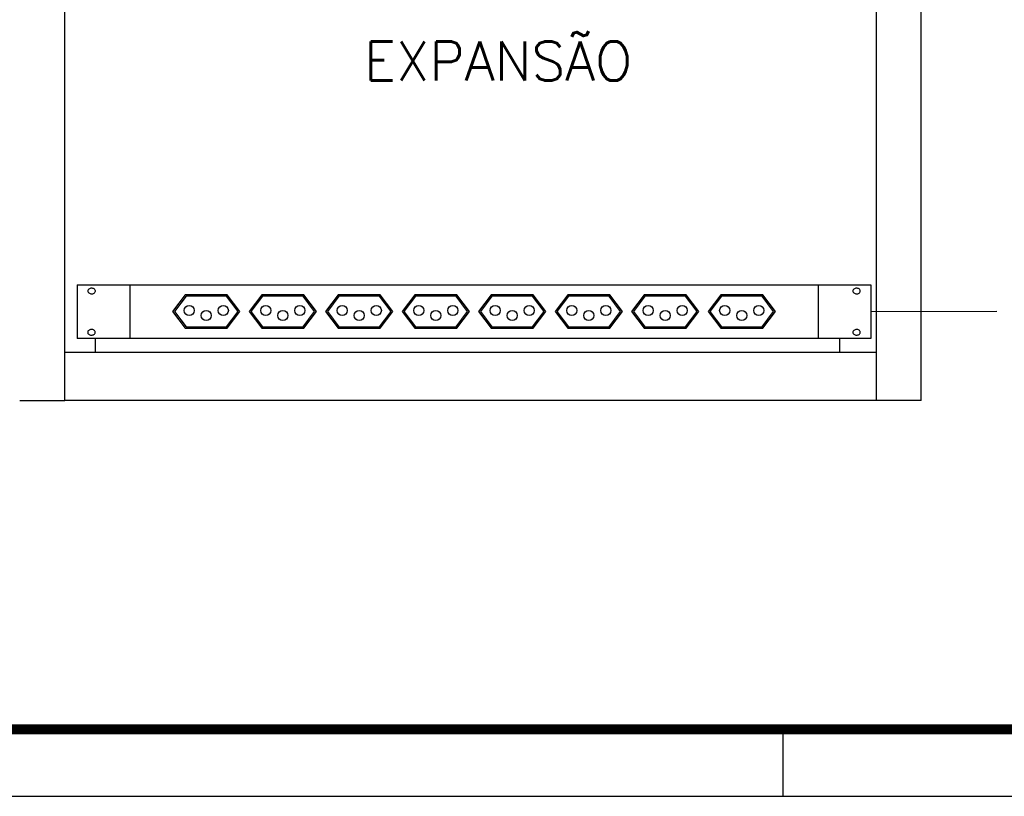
# Model space of a CAD drawing. Extents: x 45.9 to 96.9, y -282.3 to -252.9.
# Tile 9 of 17: x 75.4 to 80.4, y -282.3 to -278.4. Entities that reach past the tile are written whole.
import ezdxf

# ---------------------------------------------------------------- set-up
doc = ezdxf.new("R2010")
doc.units = 0
doc.header["$MEASUREMENT"] = 0
doc.layers.get('0').update_dxf_attribs({"linetype": 'CONTINUOUS'})
doc.layers.add('CIRCUITOS', color=2, linetype='CONTINUOUS')
doc.layers.add('PRANCHA', color=8, linetype='CONTINUOUS')
doc.styles.add('ROMANS', font='romans')

# ---------------------------------------------------------------- blocks, each defined once
blk = doc.blocks.new('A1 1-50')
at = {"layer": 'PRANCHA'}
for p, q in [((3819.4187, 242.7029), (3819.4187, 243.0403)), ((3794.8953, 242.7029), (3837.0764, 242.7029))]:
    blk.add_line(p, q, dxfattribs=at)
at = {"layer": 'PRANCHA', "const_width": 0.0506}
blk.add_lwpolyline([(3795.7389, 271.7403), (3795.7389, 243.0403), (3836.7389, 243.0403), (3836.7389, 271.7403), (3795.7389, 271.7403)], dxfattribs=at)

msp = doc.modelspace()

# ---------------------------------------------------------------- linework, layer by layer
at = {"layer": 'CIRCUITOS', "color": 255, "linetype": 'Continuous'}
for p, q in [((75.6147, -280.2812), (75.6147, -272.3812)), ((79.7142, -272.3812), (79.7142, -280.2812)), ((79.9416, -280.2812), (79.9416, -272.3812)), ((75.6779, -279.6976), (79.6869, -279.6976)), ((75.6779, -279.6976), (75.6779, -279.9685)), ((75.9435, -279.6976), (75.9435, -279.9685)), ((79.4213, -279.6976), (79.4213, -279.9685)), ((79.6869, -279.6976), (79.6869, -279.9685)), ((79.6869, -279.833), (80.3244, -279.8312)), ((79.6869, -279.9685), (75.6779, -279.9685)), ((75.7688, -279.9685), (75.7688, -280.0371)), ((79.5294, -279.9685), (79.5294, -280.0371)), ((75.6147, -280.0371), (79.7142, -280.0371)), ((75.3873, -280.2812), (75.6147, -280.2812)), ((79.9416, -280.2812), (75.6147, -280.2812))]:
    msp.add_line(p, q, dxfattribs=at)
at = {"layer": 'CIRCUITOS', "color": 255, "flags": 128}
for points in [[(75.7318, -279.7287), (75.7321, -279.7314), (75.7331, -279.734), (75.7348, -279.7364), (75.737, -279.7385), (75.7398, -279.7403), (75.7429, -279.7417), (75.7463, -279.7426), (75.7499, -279.7429), (75.7535, -279.7428), (75.757, -279.7422), (75.7603, -279.741), (75.7632, -279.7395), (75.7657, -279.7375), (75.7677, -279.7353), (75.769, -279.7327), (75.7697, -279.7301), (75.7697, -279.7274), (75.769, -279.7247), (75.7677, -279.7222), (75.7657, -279.72), (75.7632, -279.718), (75.7603, -279.7164), (75.757, -279.7153), (75.7535, -279.7147), (75.7499, -279.7145), (75.7463, -279.7149), (75.7429, -279.7158), (75.7398, -279.7172), (75.737, -279.7189), (75.7348, -279.7211), (75.7331, -279.7235), (75.7321, -279.726)], [(79.596, -279.7287), (79.5963, -279.7314), (79.5973, -279.734), (79.599, -279.7364), (79.6012, -279.7385), (79.6039, -279.7403), (79.6071, -279.7417), (79.6105, -279.7426), (79.6141, -279.7429), (79.6177, -279.7428), (79.6212, -279.7422), (79.6245, -279.741), (79.6274, -279.7395), (79.6299, -279.7375), (79.6319, -279.7353), (79.6332, -279.7327), (79.6339, -279.7301), (79.6339, -279.7274), (79.6332, -279.7247), (79.6319, -279.7222), (79.6299, -279.72), (79.6274, -279.718), (79.6245, -279.7164), (79.6212, -279.7153), (79.6177, -279.7147), (79.6141, -279.7145), (79.6105, -279.7149), (79.6071, -279.7158), (79.6039, -279.7172), (79.6012, -279.7189), (79.599, -279.7211), (79.5973, -279.7235), (79.5963, -279.726)], [(75.7309, -279.9373), (75.7312, -279.94), (75.7322, -279.9426), (75.7339, -279.945), (75.7361, -279.9472), (75.7388, -279.9489), (75.742, -279.9503), (75.7454, -279.9512), (75.749, -279.9515), (75.7526, -279.9514), (75.7561, -279.9508), (75.7594, -279.9497), (75.7623, -279.9481), (75.7648, -279.9461), (75.7668, -279.9439), (75.7681, -279.9413), (75.7688, -279.9387), (75.7688, -279.936), (75.7681, -279.9333), (75.7668, -279.9308), (75.7648, -279.9286), (75.7623, -279.9266), (75.7594, -279.925), (75.7561, -279.9239), (75.7526, -279.9233), (75.749, -279.9231), (75.7454, -279.9235), (75.742, -279.9244), (75.7388, -279.9258), (75.7361, -279.9275), (75.7339, -279.9297), (75.7322, -279.9321), (75.7312, -279.9347)], [(79.596, -279.9373), (79.5963, -279.94), (79.5973, -279.9426), (79.599, -279.945), (79.6012, -279.9472), (79.6039, -279.9489), (79.6071, -279.9503), (79.6105, -279.9512), (79.6141, -279.9515), (79.6177, -279.9514), (79.6212, -279.9508), (79.6245, -279.9497), (79.6274, -279.9481), (79.6299, -279.9461), (79.6319, -279.9439), (79.6332, -279.9413), (79.6339, -279.9387), (79.6339, -279.936), (79.6332, -279.9333), (79.6319, -279.9308), (79.6299, -279.9286), (79.6274, -279.9266), (79.6245, -279.925), (79.6212, -279.9239), (79.6177, -279.9233), (79.6141, -279.9231), (79.6105, -279.9235), (79.6071, -279.9244), (79.6039, -279.9258), (79.6012, -279.9275), (79.599, -279.9297), (79.5973, -279.9321), (79.5963, -279.9347)]]:
    msp.add_lwpolyline(points, close=True, dxfattribs=at)
at = {"layer": 'CIRCUITOS', "color": 255, "linetype": 'Continuous'}
for points in [[(76.2237, -279.917), (76.4362, -279.917), (76.4998, -279.8321), (76.4362, -279.7473), (76.2237, -279.7473), (76.1601, -279.8321), (76.2237, -279.917)], [(76.6101, -279.917), (76.8226, -279.917), (76.8862, -279.8321), (76.8226, -279.7473), (76.6101, -279.7473), (76.5465, -279.8321), (76.6101, -279.917)], [(76.9965, -279.917), (77.209, -279.917), (77.2726, -279.8321), (77.209, -279.7473), (76.9965, -279.7473), (76.9329, -279.8321), (76.9965, -279.917)], [(77.383, -279.917), (77.5954, -279.917), (77.6591, -279.8321), (77.5954, -279.7473), (77.383, -279.7473), (77.3193, -279.8321), (77.383, -279.917)], [(77.7694, -279.917), (77.9818, -279.917), (78.0455, -279.8321), (77.9818, -279.7473), (77.7694, -279.7473), (77.7057, -279.8321), (77.7694, -279.917)], [(78.1558, -279.917), (78.3683, -279.917), (78.4319, -279.8321), (78.3683, -279.7473), (78.1558, -279.7473), (78.0922, -279.8321), (78.1558, -279.917)], [(78.5422, -279.917), (78.7547, -279.917), (78.8183, -279.8321), (78.7547, -279.7473), (78.5422, -279.7473), (78.4786, -279.8321), (78.5422, -279.917)], [(78.9287, -279.917), (79.1411, -279.917), (79.2048, -279.8321), (79.1411, -279.7473), (78.9287, -279.7473), (78.865, -279.8321), (78.9287, -279.917)]]:
    msp.add_lwpolyline(points, dxfattribs=at)
for points in [[(76.2275, -279.9095), (76.4324, -279.9095), (76.4904, -279.8321), (76.4324, -279.7548), (76.2275, -279.7548), (76.1694, -279.8321)], [(76.6139, -279.9095), (76.8188, -279.9095), (76.8768, -279.8321), (76.8188, -279.7548), (76.6139, -279.7548), (76.5558, -279.8321)], [(77.0003, -279.9095), (77.2052, -279.9095), (77.2633, -279.8321), (77.2052, -279.7548), (77.0003, -279.7548), (76.9423, -279.8321)], [(77.3867, -279.9095), (77.5917, -279.9095), (77.6497, -279.8321), (77.5917, -279.7548), (77.3867, -279.7548), (77.3287, -279.8321)], [(77.7731, -279.9095), (77.9781, -279.9095), (78.0361, -279.8321), (77.9781, -279.7548), (77.7731, -279.7548), (77.7151, -279.8321)], [(78.1596, -279.9095), (78.3645, -279.9095), (78.4225, -279.8321), (78.3645, -279.7548), (78.1596, -279.7548), (78.1015, -279.8321)], [(78.546, -279.9095), (78.7509, -279.9095), (78.809, -279.8321), (78.7509, -279.7548), (78.546, -279.7548), (78.488, -279.8321)], [(78.9324, -279.9095), (79.1374, -279.9095), (79.1954, -279.8321), (79.1374, -279.7548), (78.9324, -279.7548), (78.8744, -279.8321)]]:
    msp.add_lwpolyline(points, close=True, dxfattribs=at)
for centre in [(76.2439, -279.8271), (76.3299, -279.8527), (76.4159, -279.8271), (76.6304, -279.8271), (76.7163, -279.8527), (76.8023, -279.8271), (77.0168, -279.8271), (77.1028, -279.8527), (77.1888, -279.8271), (77.4032, -279.8271), (77.4892, -279.8527), (77.5752, -279.8271), (77.7896, -279.8271), (77.8756, -279.8527), (77.9616, -279.8271), (78.1761, -279.8271), (78.262, -279.8527), (78.348, -279.8271), (78.5625, -279.8271), (78.6485, -279.8527), (78.7344, -279.8271), (78.9489, -279.8271), (79.0349, -279.8527), (79.1209, -279.8271)]:
    msp.add_circle(centre, 0.0255, dxfattribs=at)

# ---------------------------------------------------------------- block references
msp.add_blockref('A1 1-50', (-3740.1748, -524.9831))

# ---------------------------------------------------------------- texts
at = {"layer": 'CIRCUITOS', "style": 'ROMANS'}
msp.add_text('EXPANSÃO', height=0.19739, dxfattribs=at).set_placement((77.1275, -278.6659))

doc.saveas('drawing.dxf')
